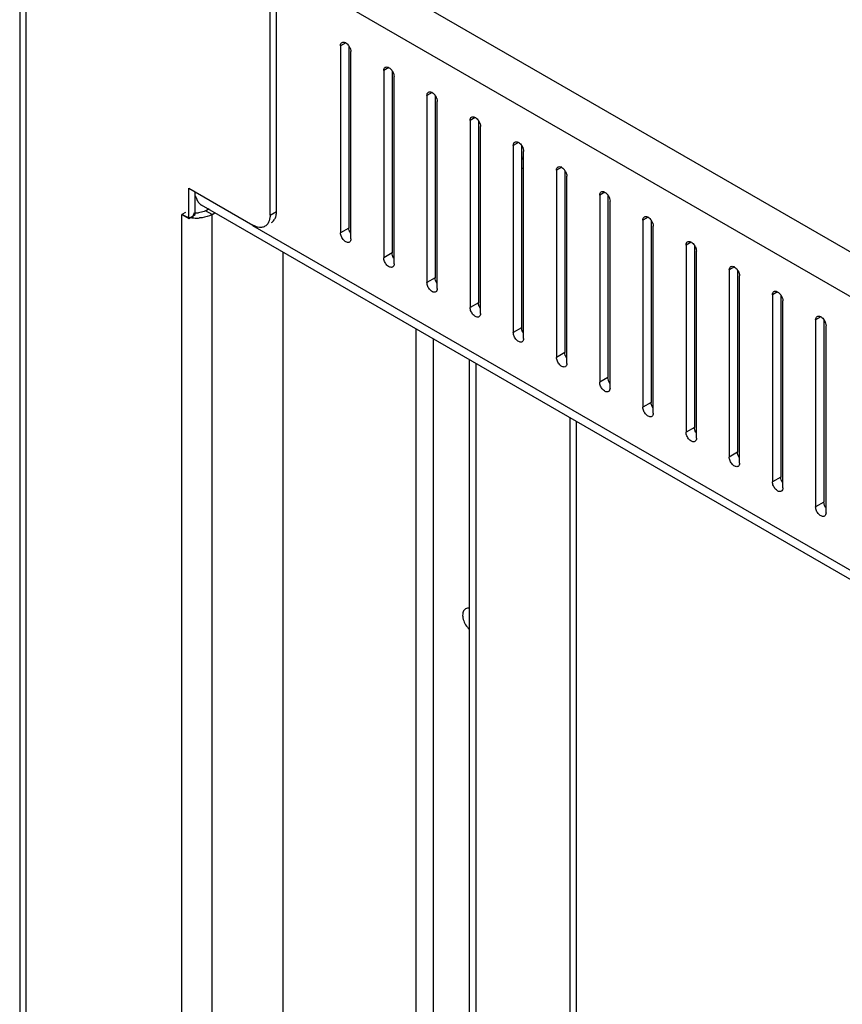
# Model space of a CAD drawing. Header units: inches. Extents: x 5 to 265, y 5 to 171.
# Tile 130 of 212: x 180.42 to 184.64, y 127.35 to 132.4. Entities that reach past the tile are written whole.
import ezdxf

# ---------------------------------------------------------------- set-up
doc = ezdxf.new("R2010")
doc.units = ezdxf.units.IN
doc.header["$LTSCALE"] = 14.96
doc.header["$MEASUREMENT"] = 0
doc.layers.get('0').update_dxf_attribs({"linetype": 'CONTINUOUS'})
doc.layers.add('03_ALL_AXES', color=7, linetype='CONTINUOUS')

msp = doc.modelspace()

# ---------------------------------------------------------------- linework, layer by layer
at = {"color": 7, "linetype": 'Continuous'}
for p, q in [((180.6723, 133.5167), (195.8808, 124.7363)), ((180.4205, 133.4865), (180.4205, 67.3498)), ((180.4524, 133.442), (180.4524, 67.3053)), ((181.728, 132.6786), (194.6127, 125.2398)), ((181.7033, 131.393), (181.7033, 132.6178)), ((181.7365, 131.4122), (181.7365, 132.637)), ((181.2868, 131.3763), (181.2868, 131.5314)), ((181.2868, 131.5314), (181.6149, 131.342)), ((181.32, 131.3955), (181.32, 131.5122)), ((195.0019, 123.5634), (181.3519, 131.444)), ((181.3731, 131.4155), (181.3918, 131.4263)), ((181.2695, 131.4063), (181.2521, 131.3963)), ((181.2521, 68.4276), (181.2521, 131.3963)), ((181.2521, 131.3963), (181.2868, 131.3763)), ((181.2868, 131.3763), (181.32, 131.3955)), ((181.3064, 131.3792), (181.3162, 131.4058)), ((181.4063, 131.3963), (181.3731, 131.4155)), ((181.4063, 131.3963), (181.4204, 131.4044)), ((181.4063, 68.4276), (181.4063, 131.3963)), ((181.7033, 131.393), (181.7365, 131.4122)), ((181.6138, 131.3401), (194.6727, 123.8008)), ((181.7712, 68.6383), (181.7712, 131.202)), ((182.4528, 68.5109), (182.4528, 130.8084)), ((182.5405, 68.5109), (182.5405, 130.7578)), ((182.7257, 69.3805), (182.7257, 130.6508)), ((182.759, 69.3613), (182.759, 130.6317)), ((183.2412, 69.6397), (183.2412, 130.3532)), ((183.2732, 70.7358), (183.2732, 130.3348))]:
    msp.add_line(p, q, dxfattribs=at)
for centre, radius, start, end in [((181.1097, 131.3912), 0.2336, 24.2041, 25.6289), ((181.3274, 131.5503), 0.1723, 256.7546, 262.9966), ((181.3289, 131.5615), 0.1836, 262.9688, 267.0715), ((181.3292, 131.5116), 0.1066, 262.9966, 274.0226), ((181.3292, 131.5671), 0.1892, 267.0404, 273.9815)]:
    msp.add_arc(centre, radius, start, end, dxfattribs=at)
for points in [[(182.9932, 131.6768), (182.9956, 131.6829), (182.9985, 131.6888), (183.0018, 131.6944)], [(183.0022, 131.6359), (182.9982, 131.6336), (182.994, 131.6317), (182.9895, 131.6305)], [(181.7247, 131.368), (181.7279, 131.3727), (181.7304, 131.378), (181.7322, 131.3834)], [(181.6774, 131.3358), (181.6719, 131.3326), (181.6655, 131.3307), (181.6591, 131.3301)], [(181.6914, 131.3488), (181.6878, 131.3436), (181.6829, 131.339), (181.6774, 131.3358)], [(181.7106, 131.355), (181.7162, 131.3582), (181.721, 131.3628), (181.7247, 131.368)], [(182.7147, 129.3768), (182.7112, 129.3765), (182.7076, 129.3754), (182.7046, 129.3737)], [(182.7264, 129.3756), (182.7226, 129.3766), (182.7186, 129.3771), (182.7147, 129.3768)], [(182.7147, 129.2792), (182.7179, 129.2752), (182.7215, 129.2714), (182.7253, 129.2679)]]:
    msp.add_open_spline(points, degree=3, dxfattribs=at)
for points, knots in [([(181.3228, 131.487), (181.3233, 131.4857), (181.3254, 131.4809), (181.3274, 131.4761), (181.3288, 131.4726)], [0, 0, 0, 0, 0.274897, 1, 1, 1, 1]), ([(181.3288, 131.4726), (181.3311, 131.4666), (181.3371, 131.4555), (181.3467, 131.447), (181.3519, 131.444)], [0, 0, 0, 0, 0.520331, 1, 1, 1, 1]), ([(181.2521, 131.3963), (181.2548, 131.3948), (181.2661, 131.3889), (181.2784, 131.3848), (181.2879, 131.3825)], [0, 0, 0, 0, 0.235339, 1, 1, 1, 1]), ([(181.3731, 131.4155), (181.3705, 131.414), (181.3591, 131.4085), (181.3464, 131.4059), (181.3367, 131.4052)], [0, 0, 0, 0, 0.229996, 1, 1, 1, 1]), ([(181.4063, 131.3963), (181.4019, 131.3937), (181.3818, 131.3841), (181.3595, 131.3795), (181.3424, 131.3783)], [0, 0, 0, 0, 0.229996, 1, 1, 1, 1]), ([(181.7033, 131.393), (181.7033, 131.3887), (181.7024, 131.3735), (181.6978, 131.3579), (181.6914, 131.3488)], [0, 0, 0, 0, 0.277736, 1, 1, 1, 1]), ([(181.7322, 131.3834), (181.7329, 131.3856), (181.7356, 131.395), (181.7365, 131.4048), (181.7365, 131.4122)], [0, 0, 0, 0, 0.235479, 1, 1, 1, 1]), ([(181.6591, 131.3301), (181.6556, 131.3298), (181.6402, 131.3302), (181.6252, 131.336), (181.6149, 131.342)], [0, 0, 0, 0, 0.225567, 1, 1, 1, 1]), ([(182.7046, 129.3737), (182.6991, 129.3705), (182.6901, 129.3574), (182.6896, 129.3325), (182.6975, 129.305), (182.7081, 129.2873), (182.7147, 129.2792)], [0, 0, 0, 0, 0.182426, 0.415793, 0.699097, 1, 1, 1, 1])]:
    msp.add_open_spline(points, degree=3, knots=knots, dxfattribs=at)
at = {"layer": '03_ALL_AXES', "color": 7, "linetype": 'Continuous'}
for p, q in [((182.0911, 132.2771), (182.0646, 132.2618)), ((182.0646, 132.2618), (182.0646, 131.3024)), ((182.107, 132.2607), (182.107, 131.3269)), ((182.1176, 131.2718), (182.1176, 132.2312)), ((182.3125, 132.1493), (182.2859, 132.134)), ((182.2859, 132.134), (182.2859, 131.1746)), ((182.3284, 132.133), (182.3284, 131.1991)), ((182.339, 131.144), (182.339, 132.1034)), ((182.5338, 132.0215), (182.5073, 132.0062)), ((182.5073, 132.0062), (182.5073, 131.0468)), ((182.5497, 132.0052), (182.5497, 131.0713)), ((182.5603, 131.0162), (182.5603, 131.9756)), ((182.7551, 131.8938), (182.7286, 131.8784)), ((182.7286, 131.8784), (182.7286, 130.9191)), ((182.771, 131.8774), (182.771, 130.9435)), ((182.7816, 130.8884), (182.7816, 131.8478)), ((182.9764, 131.766), (182.9499, 131.7507)), ((182.9499, 131.7507), (182.9499, 130.7913)), ((182.9923, 131.7496), (182.9923, 130.8158)), ((183.0029, 130.7607), (183.0029, 131.72)), ((183.1978, 131.6382), (183.1712, 131.6229)), ((183.1712, 131.6229), (183.1712, 130.6635)), ((183.2137, 131.6218), (183.2137, 130.688)), ((183.2243, 130.6329), (183.2243, 131.5923)), ((183.4191, 131.5104), (183.3926, 131.4951)), ((183.3926, 131.4951), (183.3926, 130.5357)), ((183.435, 131.4941), (183.435, 130.5602)), ((183.4456, 130.5051), (183.4456, 131.4645)), ((183.6404, 131.3826), (183.6139, 131.3673)), ((182.107, 131.3269), (182.0646, 131.3024)), ((183.6139, 131.3673), (183.6139, 130.4079)), ((183.6563, 131.3663), (183.6563, 130.4324)), ((183.6669, 130.3773), (183.6669, 131.3367)), ((183.8617, 131.2549), (183.8352, 131.2395)), ((183.8352, 131.2395), (183.8352, 130.2802)), ((183.8776, 131.2385), (183.8776, 130.3047)), ((182.3284, 131.1991), (182.2859, 131.1746)), ((183.8882, 130.2495), (183.8882, 131.2089)), ((184.0831, 131.1271), (184.0565, 131.1118)), ((184.0565, 131.1118), (184.0565, 130.1524)), ((184.099, 131.1107), (184.099, 130.1769)), ((184.1096, 130.1218), (184.1096, 131.0811)), ((182.5497, 131.0713), (182.5073, 131.0468)), ((184.3044, 130.9993), (184.2779, 130.984)), ((184.2779, 130.984), (184.2779, 130.0246)), ((184.3203, 130.9829), (184.3203, 130.0491)), ((182.771, 130.9435), (182.7286, 130.9191)), ((184.3309, 129.994), (184.3309, 130.9534)), ((184.5257, 130.8715), (184.4992, 130.8562)), ((184.4992, 130.8562), (184.4992, 129.8968)), ((184.5416, 130.8552), (184.5416, 129.9213)), ((184.5522, 129.8662), (184.5522, 130.8256)), ((182.9923, 130.8158), (182.9499, 130.7913)), ((183.2137, 130.688), (183.1712, 130.6635)), ((183.435, 130.5602), (183.3926, 130.5357)), ((183.6563, 130.4324), (183.6139, 130.4079)), ((183.8776, 130.3047), (183.8352, 130.2802)), ((184.099, 130.1769), (184.0565, 130.1524)), ((184.3203, 130.0491), (184.2779, 130.0246)), ((184.5416, 129.9213), (184.4992, 129.8968))]:
    msp.add_line(p, q, dxfattribs=at)
for centre in [(182.056, 132.2265), (182.2773, 132.0987), (182.4987, 131.9709), (182.72, 131.8431), (182.9413, 131.7153), (183.1626, 131.5876), (183.384, 131.4598), (183.6053, 131.332), (183.8266, 131.2042), (184.0479, 131.0764), (184.2693, 130.9487), (184.4906, 130.8209)]:
    msp.add_arc(centre, 0.0621, 33.9704, 38.7846, dxfattribs=at)
for points, knots in [([(182.0646, 132.2618), (182.0646, 132.2654), (182.0655, 132.272), (182.0698, 132.2775), (182.0724, 132.2789)], [0, 0, 0, 0, 0.549982, 1, 1, 1, 1]), ([(182.0724, 132.2789), (182.0745, 132.2802), (182.0799, 132.2813), (182.0884, 132.279), (182.0969, 132.2735), (182.102, 132.2683), (182.1044, 132.2653)], [0, 0, 0, 0, 0.193684, 0.420711, 0.692082, 1, 1, 1, 1]), ([(182.1141, 132.2485), (182.1147, 132.247), (182.1166, 132.2414), (182.1176, 132.2355), (182.1176, 132.2312)], [0, 0, 0, 0, 0.266989, 1, 1, 1, 1]), ([(182.2859, 132.134), (182.2859, 132.1376), (182.2868, 132.1442), (182.2912, 132.1497), (182.2937, 132.1512)], [0, 0, 0, 0, 0.549982, 1, 1, 1, 1]), ([(182.2937, 132.1512), (182.2958, 132.1524), (182.3012, 132.1536), (182.3097, 132.1513), (182.3182, 132.1458), (182.3233, 132.1405), (182.3257, 132.1376)], [0, 0, 0, 0, 0.193684, 0.420711, 0.692082, 1, 1, 1, 1]), ([(182.3354, 132.1207), (182.336, 132.1193), (182.3379, 132.1137), (182.339, 132.1077), (182.339, 132.1034)], [0, 0, 0, 0, 0.266989, 1, 1, 1, 1]), ([(182.5073, 132.0062), (182.5073, 132.0098), (182.5081, 132.0164), (182.5125, 132.0219), (182.515, 132.0234)], [0, 0, 0, 0, 0.549982, 1, 1, 1, 1]), ([(182.515, 132.0234), (182.5171, 132.0246), (182.5225, 132.0258), (182.531, 132.0235), (182.5396, 132.018), (182.5446, 132.0128), (182.547, 132.0098)], [0, 0, 0, 0, 0.193684, 0.420711, 0.692082, 1, 1, 1, 1]), ([(182.5567, 131.993), (182.5573, 131.9915), (182.5592, 131.9859), (182.5603, 131.9799), (182.5603, 131.9756)], [0, 0, 0, 0, 0.266989, 1, 1, 1, 1]), ([(182.7286, 131.8784), (182.7286, 131.882), (182.7295, 131.8887), (182.7338, 131.8941), (182.7364, 131.8956)], [0, 0, 0, 0, 0.549982, 1, 1, 1, 1]), ([(182.7364, 131.8956), (182.7384, 131.8968), (182.7439, 131.898), (182.7524, 131.8957), (182.7609, 131.8902), (182.766, 131.885), (182.7684, 131.882)], [0, 0, 0, 0, 0.193684, 0.420711, 0.692082, 1, 1, 1, 1]), ([(182.7781, 131.8652), (182.7786, 131.8637), (182.7806, 131.8581), (182.7816, 131.8522), (182.7816, 131.8478)], [0, 0, 0, 0, 0.266989, 1, 1, 1, 1]), ([(182.9499, 131.7507), (182.9499, 131.7542), (182.9508, 131.7609), (182.9551, 131.7664), (182.9577, 131.7678)], [0, 0, 0, 0, 0.549982, 1, 1, 1, 1]), ([(182.9577, 131.7678), (182.9598, 131.769), (182.9652, 131.7702), (182.9737, 131.7679), (182.9822, 131.7624), (182.9873, 131.7572), (182.9897, 131.7542)], [0, 0, 0, 0, 0.193684, 0.420711, 0.692082, 1, 1, 1, 1]), ([(182.9994, 131.7374), (183, 131.7359), (183.0019, 131.7303), (183.0029, 131.7244), (183.0029, 131.72)], [0, 0, 0, 0, 0.266989, 1, 1, 1, 1]), ([(183.1712, 131.6229), (183.1712, 131.6265), (183.1721, 131.6331), (183.1765, 131.6386), (183.179, 131.6401)], [0, 0, 0, 0, 0.549982, 1, 1, 1, 1]), ([(183.179, 131.6401), (183.1811, 131.6413), (183.1865, 131.6425), (183.195, 131.6401), (183.2035, 131.6346), (183.2086, 131.6294), (183.211, 131.6264)], [0, 0, 0, 0, 0.193684, 0.420711, 0.692082, 1, 1, 1, 1]), ([(183.2207, 131.6096), (183.2213, 131.6082), (183.2232, 131.6025), (183.2243, 131.5966), (183.2243, 131.5923)], [0, 0, 0, 0, 0.266989, 1, 1, 1, 1]), ([(183.3926, 131.4951), (183.3926, 131.4987), (183.3935, 131.5053), (183.3978, 131.5108), (183.4003, 131.5123)], [0, 0, 0, 0, 0.549982, 1, 1, 1, 1]), ([(183.4003, 131.5123), (183.4024, 131.5135), (183.4078, 131.5147), (183.4163, 131.5124), (183.4249, 131.5069), (183.4299, 131.5016), (183.4323, 131.4987)], [0, 0, 0, 0, 0.193684, 0.420711, 0.692082, 1, 1, 1, 1]), ([(183.442, 131.4818), (183.4426, 131.4804), (183.4445, 131.4748), (183.4456, 131.4688), (183.4456, 131.4645)], [0, 0, 0, 0, 0.266989, 1, 1, 1, 1]), ([(183.6139, 131.3673), (183.6139, 131.3709), (183.6148, 131.3775), (183.6191, 131.383), (183.6217, 131.3845)], [0, 0, 0, 0, 0.549982, 1, 1, 1, 1]), ([(183.6217, 131.3845), (183.6237, 131.3857), (183.6292, 131.3869), (183.6377, 131.3846), (183.6462, 131.3791), (183.6513, 131.3739), (183.6537, 131.3709)], [0, 0, 0, 0, 0.193684, 0.420711, 0.692082, 1, 1, 1, 1]), ([(182.1106, 131.3095), (182.11, 131.311), (182.1081, 131.3166), (182.107, 131.3225), (182.107, 131.3269)], [0, 0, 0, 0, 0.266989, 1, 1, 1, 1]), ([(183.6634, 131.3541), (183.6639, 131.3526), (183.6659, 131.347), (183.6669, 131.3411), (183.6669, 131.3367)], [0, 0, 0, 0, 0.266989, 1, 1, 1, 1]), ([(182.1099, 131.2546), (182.108, 131.2535), (182.1033, 131.2523), (182.0957, 131.2538), (182.088, 131.2581), (182.0778, 131.2671), (182.0683, 131.2818), (182.0646, 131.2957), (182.0646, 131.3024)], [0, 0, 0, 0, 0.087096, 0.186852, 0.304476, 0.438665, 0.730051, 1, 1, 1, 1]), ([(182.1176, 131.2718), (182.1176, 131.2682), (182.1168, 131.2616), (182.1124, 131.2561), (182.1099, 131.2546)], [0, 0, 0, 0, 0.549982, 1, 1, 1, 1]), ([(183.8352, 131.2395), (183.8352, 131.2431), (183.8361, 131.2498), (183.8404, 131.2553), (183.843, 131.2567)], [0, 0, 0, 0, 0.549982, 1, 1, 1, 1]), ([(183.843, 131.2567), (183.8451, 131.2579), (183.8505, 131.2591), (183.859, 131.2568), (183.8675, 131.2513), (183.8726, 131.2461), (183.875, 131.2431)], [0, 0, 0, 0, 0.193684, 0.420711, 0.692082, 1, 1, 1, 1]), ([(183.8847, 131.2263), (183.8853, 131.2248), (183.8872, 131.2192), (183.8882, 131.2133), (183.8882, 131.2089)], [0, 0, 0, 0, 0.266989, 1, 1, 1, 1]), ([(182.3312, 131.1268), (182.3293, 131.1257), (182.3246, 131.1245), (182.3171, 131.1261), (182.3093, 131.1303), (182.2992, 131.1393), (182.2896, 131.154), (182.2859, 131.1679), (182.2859, 131.1746)], [0, 0, 0, 0, 0.087096, 0.186852, 0.304476, 0.438665, 0.730051, 1, 1, 1, 1]), ([(182.3319, 131.1817), (182.3313, 131.1832), (182.3294, 131.1888), (182.3284, 131.1948), (182.3284, 131.1991)], [0, 0, 0, 0, 0.266989, 1, 1, 1, 1]), ([(182.339, 131.144), (182.339, 131.1404), (182.3381, 131.1338), (182.3337, 131.1283), (182.3312, 131.1268)], [0, 0, 0, 0, 0.549982, 1, 1, 1, 1]), ([(184.0565, 131.1118), (184.0565, 131.1153), (184.0574, 131.122), (184.0618, 131.1275), (184.0643, 131.1289)], [0, 0, 0, 0, 0.549982, 1, 1, 1, 1]), ([(184.0643, 131.1289), (184.0664, 131.1301), (184.0718, 131.1313), (184.0803, 131.129), (184.0888, 131.1235), (184.0939, 131.1183), (184.0963, 131.1153)], [0, 0, 0, 0, 0.193684, 0.420711, 0.692082, 1, 1, 1, 1]), ([(184.106, 131.0985), (184.1066, 131.097), (184.1085, 131.0914), (184.1096, 131.0855), (184.1096, 131.0811)], [0, 0, 0, 0, 0.266989, 1, 1, 1, 1]), ([(182.5525, 130.999), (182.5507, 130.998), (182.546, 130.9968), (182.5384, 130.9983), (182.5306, 131.0025), (182.5205, 131.0115), (182.5109, 131.0262), (182.5073, 131.0401), (182.5073, 131.0468)], [0, 0, 0, 0, 0.087096, 0.186852, 0.304476, 0.438665, 0.730051, 1, 1, 1, 1]), ([(182.5532, 131.054), (182.5527, 131.0554), (182.5508, 131.061), (182.5497, 131.067), (182.5497, 131.0713)], [0, 0, 0, 0, 0.266989, 1, 1, 1, 1]), ([(182.5603, 131.0162), (182.5603, 131.0126), (182.5594, 131.006), (182.5551, 131.0005), (182.5525, 130.999)], [0, 0, 0, 0, 0.549982, 1, 1, 1, 1]), ([(184.2779, 130.984), (184.2779, 130.9876), (184.2788, 130.9942), (184.2831, 130.9997), (184.2856, 131.0012)], [0, 0, 0, 0, 0.549982, 1, 1, 1, 1]), ([(184.2856, 131.0012), (184.2877, 131.0024), (184.2931, 131.0036), (184.3016, 131.0012), (184.3102, 130.9957), (184.3152, 130.9905), (184.3176, 130.9875)], [0, 0, 0, 0, 0.193684, 0.420711, 0.692082, 1, 1, 1, 1]), ([(182.7746, 130.9262), (182.774, 130.9277), (182.7721, 130.9333), (182.771, 130.9392), (182.771, 130.9435)], [0, 0, 0, 0, 0.266989, 1, 1, 1, 1]), ([(184.3273, 130.9707), (184.3279, 130.9693), (184.3298, 130.9637), (184.3309, 130.9577), (184.3309, 130.9534)], [0, 0, 0, 0, 0.266989, 1, 1, 1, 1]), ([(182.7739, 130.8713), (182.772, 130.8702), (182.7673, 130.869), (182.7597, 130.8705), (182.752, 130.8747), (182.7418, 130.8837), (182.7323, 130.8985), (182.7286, 130.9124), (182.7286, 130.9191)], [0, 0, 0, 0, 0.087096, 0.186852, 0.304476, 0.438665, 0.730051, 1, 1, 1, 1]), ([(182.7816, 130.8884), (182.7816, 130.8849), (182.7807, 130.8782), (182.7764, 130.8727), (182.7739, 130.8713)], [0, 0, 0, 0, 0.549982, 1, 1, 1, 1]), ([(184.4992, 130.8562), (184.4992, 130.8598), (184.5001, 130.8664), (184.5044, 130.8719), (184.507, 130.8734)], [0, 0, 0, 0, 0.549982, 1, 1, 1, 1]), ([(184.507, 130.8734), (184.509, 130.8746), (184.5145, 130.8758), (184.523, 130.8735), (184.5315, 130.868), (184.5366, 130.8627), (184.539, 130.8598)], [0, 0, 0, 0, 0.193684, 0.420711, 0.692082, 1, 1, 1, 1]), ([(184.5487, 130.843), (184.5492, 130.8415), (184.5512, 130.8359), (184.5522, 130.8299), (184.5522, 130.8256)], [0, 0, 0, 0, 0.266989, 1, 1, 1, 1]), ([(182.9952, 130.7435), (182.9933, 130.7424), (182.9886, 130.7412), (182.981, 130.7427), (182.9733, 130.7469), (182.9631, 130.756), (182.9536, 130.7707), (182.9499, 130.7846), (182.9499, 130.7913)], [0, 0, 0, 0, 0.087096, 0.186852, 0.304476, 0.438665, 0.730051, 1, 1, 1, 1]), ([(182.9959, 130.7984), (182.9953, 130.7999), (182.9934, 130.8055), (182.9923, 130.8114), (182.9923, 130.8158)], [0, 0, 0, 0, 0.266989, 1, 1, 1, 1]), ([(183.0029, 130.7607), (183.0029, 130.7571), (183.0021, 130.7504), (182.9977, 130.745), (182.9952, 130.7435)], [0, 0, 0, 0, 0.549982, 1, 1, 1, 1]), ([(183.2172, 130.6706), (183.2166, 130.6721), (183.2147, 130.6777), (183.2137, 130.6836), (183.2137, 130.688)], [0, 0, 0, 0, 0.266989, 1, 1, 1, 1]), ([(183.2165, 130.6157), (183.2146, 130.6146), (183.2099, 130.6134), (183.2024, 130.6149), (183.1946, 130.6192), (183.1845, 130.6282), (183.1749, 130.6429), (183.1712, 130.6568), (183.1712, 130.6635)], [0, 0, 0, 0, 0.087096, 0.186852, 0.304476, 0.438665, 0.730051, 1, 1, 1, 1]), ([(183.2243, 130.6329), (183.2243, 130.6293), (183.2234, 130.6227), (183.219, 130.6172), (183.2165, 130.6157)], [0, 0, 0, 0, 0.549982, 1, 1, 1, 1]), ([(183.4378, 130.4879), (183.436, 130.4869), (183.4313, 130.4856), (183.4237, 130.4872), (183.4159, 130.4914), (183.4058, 130.5004), (183.3962, 130.5151), (183.3926, 130.529), (183.3926, 130.5357)], [0, 0, 0, 0, 0.087096, 0.186852, 0.304476, 0.438665, 0.730051, 1, 1, 1, 1]), ([(183.4385, 130.5428), (183.438, 130.5443), (183.4361, 130.5499), (183.435, 130.5559), (183.435, 130.5602)], [0, 0, 0, 0, 0.266989, 1, 1, 1, 1]), ([(183.4456, 130.5051), (183.4456, 130.5015), (183.4447, 130.4949), (183.4404, 130.4894), (183.4378, 130.4879)], [0, 0, 0, 0, 0.549982, 1, 1, 1, 1]), ([(183.6599, 130.4151), (183.6593, 130.4165), (183.6574, 130.4221), (183.6563, 130.4281), (183.6563, 130.4324)], [0, 0, 0, 0, 0.266989, 1, 1, 1, 1]), ([(183.6592, 130.3602), (183.6573, 130.3591), (183.6526, 130.3579), (183.645, 130.3594), (183.6373, 130.3636), (183.6271, 130.3726), (183.6176, 130.3873), (183.6139, 130.4012), (183.6139, 130.4079)], [0, 0, 0, 0, 0.087096, 0.186852, 0.304476, 0.438665, 0.730051, 1, 1, 1, 1]), ([(183.6669, 130.3773), (183.6669, 130.3737), (183.666, 130.3671), (183.6617, 130.3616), (183.6592, 130.3602)], [0, 0, 0, 0, 0.549982, 1, 1, 1, 1]), ([(183.8805, 130.2324), (183.8786, 130.2313), (183.8739, 130.2301), (183.8663, 130.2316), (183.8586, 130.2358), (183.8484, 130.2448), (183.8389, 130.2596), (183.8352, 130.2735), (183.8352, 130.2802)], [0, 0, 0, 0, 0.087096, 0.186852, 0.304476, 0.438665, 0.730051, 1, 1, 1, 1]), ([(183.8812, 130.2873), (183.8806, 130.2888), (183.8787, 130.2944), (183.8776, 130.3003), (183.8776, 130.3047)], [0, 0, 0, 0, 0.266989, 1, 1, 1, 1]), ([(183.8882, 130.2495), (183.8882, 130.246), (183.8874, 130.2393), (183.883, 130.2338), (183.8805, 130.2324)], [0, 0, 0, 0, 0.549982, 1, 1, 1, 1]), ([(184.1025, 130.1595), (184.1019, 130.161), (184.1, 130.1666), (184.099, 130.1725), (184.099, 130.1769)], [0, 0, 0, 0, 0.266989, 1, 1, 1, 1]), ([(184.1018, 130.1046), (184.0999, 130.1035), (184.0952, 130.1023), (184.0877, 130.1038), (184.0799, 130.108), (184.0698, 130.1171), (184.0602, 130.1318), (184.0565, 130.1457), (184.0565, 130.1524)], [0, 0, 0, 0, 0.087096, 0.186852, 0.304476, 0.438665, 0.730051, 1, 1, 1, 1]), ([(184.1096, 130.1218), (184.1096, 130.1182), (184.1087, 130.1115), (184.1043, 130.1061), (184.1018, 130.1046)], [0, 0, 0, 0, 0.549982, 1, 1, 1, 1]), ([(184.3231, 129.9768), (184.3213, 129.9757), (184.3166, 129.9745), (184.309, 129.976), (184.3012, 129.9803), (184.2911, 129.9893), (184.2815, 130.004), (184.2779, 130.0179), (184.2779, 130.0246)], [0, 0, 0, 0, 0.087096, 0.186852, 0.304476, 0.438665, 0.730051, 1, 1, 1, 1]), ([(184.3238, 130.0317), (184.3233, 130.0332), (184.3214, 130.0388), (184.3203, 130.0447), (184.3203, 130.0491)], [0, 0, 0, 0, 0.266989, 1, 1, 1, 1]), ([(184.3309, 129.994), (184.3309, 129.9904), (184.33, 129.9838), (184.3257, 129.9783), (184.3231, 129.9768)], [0, 0, 0, 0, 0.549982, 1, 1, 1, 1]), ([(184.5452, 129.904), (184.5446, 129.9054), (184.5427, 129.911), (184.5416, 129.917), (184.5416, 129.9213)], [0, 0, 0, 0, 0.266989, 1, 1, 1, 1]), ([(184.5445, 129.849), (184.5426, 129.848), (184.5379, 129.8467), (184.5303, 129.8483), (184.5226, 129.8525), (184.5124, 129.8615), (184.5029, 129.8762), (184.4992, 129.8901), (184.4992, 129.8968)], [0, 0, 0, 0, 0.087096, 0.186852, 0.304476, 0.438665, 0.730051, 1, 1, 1, 1]), ([(184.5522, 129.8662), (184.5522, 129.8626), (184.5513, 129.856), (184.547, 129.8505), (184.5445, 129.849)], [0, 0, 0, 0, 0.549982, 1, 1, 1, 1])]:
    msp.add_open_spline(points, degree=3, knots=knots, dxfattribs=at)
for points in [[(182.1075, 132.2611), (182.1101, 132.2572), (182.1124, 132.253), (182.1141, 132.2485)], [(182.3288, 132.1334), (182.3315, 132.1294), (182.3337, 132.1252), (182.3354, 132.1207)], [(182.5501, 132.0056), (182.5528, 132.0016), (182.555, 131.9974), (182.5567, 131.993)], [(182.7715, 131.8778), (182.7741, 131.8739), (182.7764, 131.8696), (182.7781, 131.8652)], [(182.9928, 131.75), (182.9954, 131.7461), (182.9977, 131.7418), (182.9994, 131.7374)], [(183.2141, 131.6222), (183.2168, 131.6183), (183.219, 131.6141), (183.2207, 131.6096)], [(183.4354, 131.4945), (183.4381, 131.4905), (183.4403, 131.4863), (183.442, 131.4818)], [(183.6568, 131.3667), (183.6594, 131.3627), (183.6617, 131.3585), (183.6634, 131.3541)], [(182.1172, 131.2969), (182.1146, 131.3008), (182.1123, 131.3051), (182.1106, 131.3095)], [(183.8781, 131.2389), (183.8807, 131.235), (183.883, 131.2307), (183.8847, 131.2263)], [(182.3385, 131.1691), (182.3359, 131.1731), (182.3336, 131.1773), (182.3319, 131.1817)], [(184.0994, 131.1111), (184.1021, 131.1072), (184.1043, 131.1029), (184.106, 131.0985)], [(182.5599, 131.0414), (182.5572, 131.0453), (182.555, 131.0495), (182.5532, 131.054)], [(184.3207, 130.9833), (184.3234, 130.9794), (184.3256, 130.9752), (184.3273, 130.9707)], [(182.7812, 130.9136), (182.7785, 130.9175), (182.7763, 130.9218), (182.7746, 130.9262)], [(184.5421, 130.8556), (184.5447, 130.8516), (184.547, 130.8474), (184.5487, 130.843)], [(183.0025, 130.7858), (182.9999, 130.7897), (182.9976, 130.794), (182.9959, 130.7984)], [(183.2238, 130.658), (183.2212, 130.662), (183.2189, 130.6662), (183.2172, 130.6706)], [(183.4452, 130.5302), (183.4425, 130.5342), (183.4403, 130.5384), (183.4385, 130.5428)], [(183.6665, 130.4025), (183.6638, 130.4064), (183.6616, 130.4106), (183.6599, 130.4151)], [(183.8878, 130.2747), (183.8852, 130.2786), (183.8829, 130.2829), (183.8812, 130.2873)], [(184.1091, 130.1469), (184.1065, 130.1508), (184.1042, 130.1551), (184.1025, 130.1595)], [(184.3305, 130.0191), (184.3278, 130.0231), (184.3256, 130.0273), (184.3238, 130.0317)], [(184.5518, 129.8913), (184.5491, 129.8953), (184.5469, 129.8995), (184.5452, 129.904)]]:
    msp.add_open_spline(points, degree=3, dxfattribs=at)

doc.saveas('drawing.dxf')
